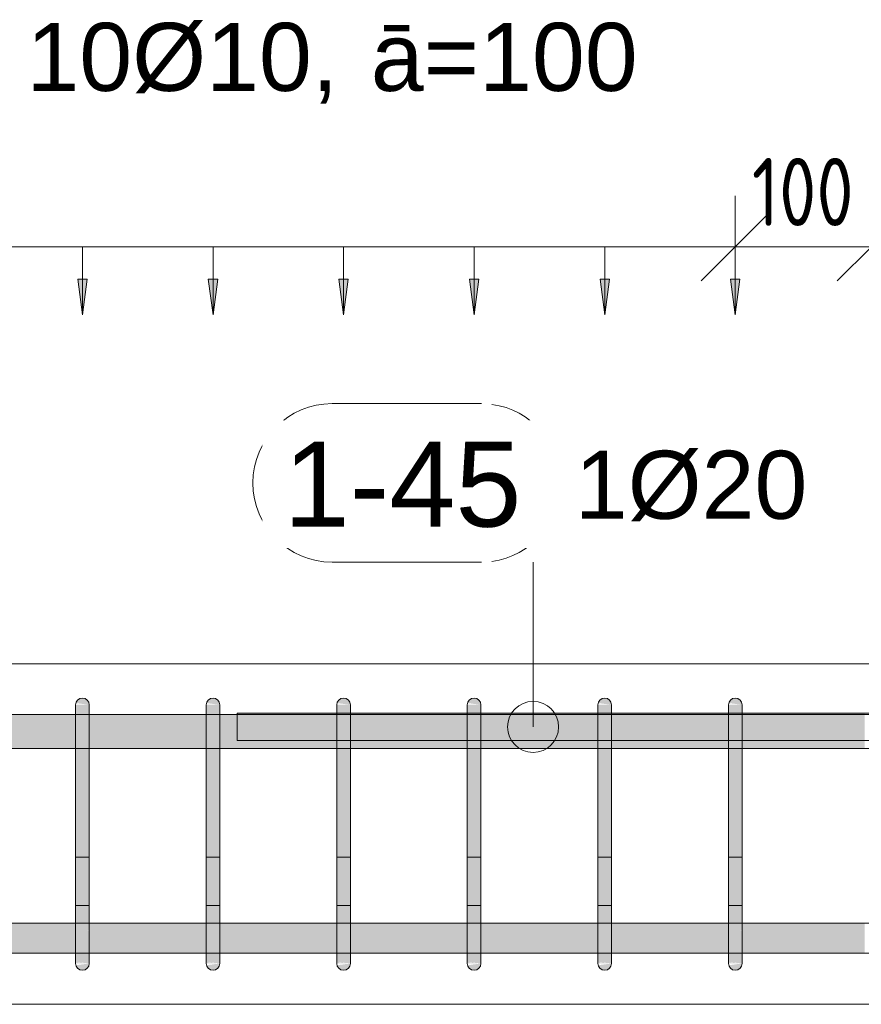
# Model space of a CAD drawing. Header units: millimetres. Extents: x 4307 to 42792, y 1610 to 10025.
# Tile 55 of 256: x 8714 to 9333, y 8670 to 9393. Entities that reach past the tile are written whole.
import ezdxf

# ---------------------------------------------------------------- set-up
doc = ezdxf.new("R2010")
doc.units = ezdxf.units.MM
for name, color, linetype, lineweight in [('A-ANNO-DIMS', 211, 'Continuous', 5), ('A-ANNO-DIMS-25', 211, 'Continuous', 5), ('S-BEAM', 12, 'Continuous', 9), ('S-RBAR', 171, 'Continuous', 5), ('S-RBAR-IDEN', 171, 'Continuous', 5)]:
    doc.layers.add(name, color=color, linetype=linetype, lineweight=lineweight)
doc.styles.add('Arial', font='arial.ttf', dxfattribs={"height": 50})
doc.styles.add('Arial_1', font='arial.ttf', dxfattribs={"height": 62.5})
doc.styles.add('ISOCPEUR_2', font='isocpeur.ttf', dxfattribs={"width": 0.8, "height": 50})
doc.dimstyles.new('Vnitřní', dxfattribs={"dimscale": 304.8, "dimtxt": 49.799059, "dimasz": 0.164042, "dimexe": 0.123031, "dimexo": 0.0625, "dimgap": 0, "dimtad": 1, "dimdec": 0, "dimzin": 0, "dimdsep": 46, "dimtxsty": 'ISOCPEUR_2', "dimblk1": 'OBLIQUE', "dimblk2": 'OBLIQUE', "dimsah": 1, "dimcen": 0.09, "dimdle": 0.123031, "dimazin": 0, "dimtfac": 1, "dimtdec": 4, "dimtix": 1, "dimtmove": 0, "dimatfit": 3, "dimfxl": 0.123031, "dimfxlon": 1, "dimtvp": 1, "dimtolj": 1, "dimtzin": 0, "dimarcsym": 2})
doc.dimstyles.new('Výztuž_kusy__řezy_', dxfattribs={"dimscale": 304.8, "dimtxt": 0.18, "dimasz": 0, "dimexe": 0, "dimexo": 0.0625, "dimgap": 0.082021, "dimtad": 1, "dimdec": 0, "dimzin": 0, "dimdsep": 46, "dimtxsty": 'Arial_1', "dimblk1": 'NONE', "dimblk2": 'NONE', "dimsah": 1, "dimcen": 0.09, "dimazin": 0, "dimtfac": 1, "dimtdec": 4, "dimtix": 1, "dimtmove": 0, "dimatfit": 3, "dimfxl": 0.164042, "dimfxlon": 1, "dimtvp": 1, "dimtfill": 1, "dimtolj": 1, "dimtzin": 0, "dimarcsym": 2})

# ---------------------------------------------------------------- blocks, each defined once
blk = doc.blocks.new('DIMBLOCK35-V1')
at = {"layer": 'A-ANNO-DIMS-25'}
for points in [[(8664.28, 9176.43), (8667.74, 9202.72), (8660.82, 9202.72)], [(8760.23, 9176.43), (8763.69, 9202.72), (8756.77, 9202.72)]]:
    blk.add_hatch(color=256, dxfattribs=at).paths.add_polyline_path(points)
for p, q in [((8664.28, 9226.43), (8760.23, 9226.43)), ((8664.28, 9226.43), (8664.28, 9226.43)), ((8664.28, 9226.43), (8664.28, 9176.43)), ((8760.23, 9226.43), (8760.23, 9226.43)), ((8760.23, 9226.43), (8760.23, 9176.43)), ((8667.74, 9202.72), (8660.82, 9202.72)), ((8660.82, 9202.72), (8664.28, 9176.43)), ((8664.28, 9176.43), (8667.74, 9202.72)), ((8763.69, 9202.72), (8756.77, 9202.72)), ((8756.77, 9202.72), (8760.23, 9176.43)), ((8760.23, 9176.43), (8763.69, 9202.72))]:
    blk.add_line(p, q, dxfattribs=at)
blk = doc.blocks.new('_None')
blk = doc.blocks.new('DIMBLOCK36-V1')
at = {"layer": 'A-ANNO-DIMS-25'}
for points in [[(8760.23, 9176.43), (8763.69, 9202.72), (8756.77, 9202.72)], [(8856.19, 9176.43), (8859.65, 9202.72), (8852.73, 9202.72)]]:
    blk.add_hatch(color=256, dxfattribs=at).paths.add_polyline_path(points)
for p, q in [((8760.23, 9226.43), (8856.19, 9226.43)), ((8760.23, 9226.43), (8760.23, 9226.43)), ((8760.23, 9226.43), (8760.23, 9176.43)), ((8856.19, 9226.43), (8856.19, 9226.43)), ((8856.19, 9226.43), (8856.19, 9176.43)), ((8763.69, 9202.72), (8756.77, 9202.72)), ((8756.77, 9202.72), (8760.23, 9176.43)), ((8760.23, 9176.43), (8763.69, 9202.72)), ((8859.65, 9202.72), (8852.73, 9202.72)), ((8852.73, 9202.72), (8856.19, 9176.43)), ((8856.19, 9176.43), (8859.65, 9202.72))]:
    blk.add_line(p, q, dxfattribs=at)
blk = doc.blocks.new('DIMBLOCK37-V1')
at = {"layer": 'A-ANNO-DIMS-25'}
for points in [[(8856.19, 9176.43), (8859.65, 9202.72), (8852.73, 9202.72)], [(8952.14, 9176.43), (8955.6, 9202.72), (8948.68, 9202.72)]]:
    blk.add_hatch(color=256, dxfattribs=at).paths.add_polyline_path(points)
for p, q in [((8856.19, 9226.43), (8952.14, 9226.43)), ((8856.19, 9226.43), (8856.19, 9226.43)), ((8856.19, 9226.43), (8856.19, 9176.43)), ((8952.14, 9226.43), (8952.14, 9226.43)), ((8952.14, 9226.43), (8952.14, 9176.43)), ((8859.65, 9202.72), (8852.73, 9202.72)), ((8852.73, 9202.72), (8856.19, 9176.43)), ((8856.19, 9176.43), (8859.65, 9202.72)), ((8955.6, 9202.72), (8948.68, 9202.72)), ((8948.68, 9202.72), (8952.14, 9176.43)), ((8952.14, 9176.43), (8955.6, 9202.72))]:
    blk.add_line(p, q, dxfattribs=at)
blk = doc.blocks.new('DIMBLOCK38-V1')
at = {"layer": 'A-ANNO-DIMS-25'}
for points in [[(8952.14, 9176.43), (8955.6, 9202.72), (8948.68, 9202.72)], [(9048.09, 9176.43), (9051.55, 9202.72), (9044.63, 9202.72)]]:
    blk.add_hatch(color=256, dxfattribs=at).paths.add_polyline_path(points)
for p, q in [((8952.14, 9226.43), (9048.09, 9226.43)), ((8952.14, 9226.43), (8952.14, 9226.43)), ((8952.14, 9226.43), (8952.14, 9176.43)), ((9048.09, 9226.43), (9048.09, 9226.43)), ((9048.09, 9226.43), (9048.09, 9176.43)), ((8955.6, 9202.72), (8948.68, 9202.72)), ((8948.68, 9202.72), (8952.14, 9176.43)), ((8952.14, 9176.43), (8955.6, 9202.72)), ((9051.55, 9202.72), (9044.63, 9202.72)), ((9044.63, 9202.72), (9048.09, 9176.43)), ((9048.09, 9176.43), (9051.55, 9202.72))]:
    blk.add_line(p, q, dxfattribs=at)
blk = doc.blocks.new('DIMBLOCK39-V1')
at = {"layer": 'A-ANNO-DIMS-25'}
for points in [[(9048.09, 9176.43), (9051.55, 9202.72), (9044.63, 9202.72)], [(9144.05, 9176.43), (9147.51, 9202.72), (9140.59, 9202.72)]]:
    blk.add_hatch(color=256, dxfattribs=at).paths.add_polyline_path(points)
for p, q in [((9048.09, 9226.43), (9144.05, 9226.43)), ((9048.09, 9226.43), (9048.09, 9226.43)), ((9048.09, 9226.43), (9048.09, 9176.43)), ((9144.05, 9226.43), (9144.05, 9226.43)), ((9144.05, 9226.43), (9144.05, 9176.43)), ((9051.55, 9202.72), (9044.63, 9202.72)), ((9044.63, 9202.72), (9048.09, 9176.43)), ((9048.09, 9176.43), (9051.55, 9202.72)), ((9147.51, 9202.72), (9140.59, 9202.72)), ((9140.59, 9202.72), (9144.05, 9176.43)), ((9144.05, 9176.43), (9147.51, 9202.72))]:
    blk.add_line(p, q, dxfattribs=at)
blk = doc.blocks.new('DIMBLOCK40-V1')
at = {"layer": 'A-ANNO-DIMS-25'}
for points in [[(9144.05, 9176.43), (9147.51, 9202.72), (9140.59, 9202.72)], [(9240, 9176.43), (9243.46, 9202.72), (9236.54, 9202.72)]]:
    blk.add_hatch(color=256, dxfattribs=at).paths.add_polyline_path(points)
for p, q in [((9144.05, 9226.43), (9240, 9226.43)), ((9144.05, 9226.43), (9144.05, 9226.43)), ((9144.05, 9226.43), (9144.05, 9176.43)), ((9240, 9226.43), (9240, 9226.43)), ((9240, 9226.43), (9240, 9176.43)), ((9147.51, 9202.72), (9140.59, 9202.72)), ((9140.59, 9202.72), (9144.05, 9176.43)), ((9144.05, 9176.43), (9147.51, 9202.72)), ((9243.46, 9202.72), (9236.54, 9202.72)), ((9236.54, 9202.72), (9240, 9176.43)), ((9240, 9176.43), (9243.46, 9202.72))]:
    blk.add_line(p, q, dxfattribs=at)
blk = doc.blocks.new('DIMBLOCK41-V1')
at = {"layer": 'A-ANNO-DIMS-25'}
for points in [[(8376.42, 9176.43), (8379.88, 9202.72), (8372.96, 9202.72)], [(8472.37, 9176.43), (8475.84, 9202.72), (8468.91, 9202.72)], [(8568.33, 9176.43), (8571.79, 9202.72), (8564.87, 9202.72)], [(8664.28, 9176.43), (8667.74, 9202.72), (8660.82, 9202.72)], [(8760.23, 9176.43), (8763.69, 9202.72), (8756.77, 9202.72)], [(8856.19, 9176.43), (8859.65, 9202.72), (8852.73, 9202.72)], [(8952.14, 9176.43), (8955.6, 9202.72), (8948.68, 9202.72)], [(9048.09, 9176.43), (9051.55, 9202.72), (9044.63, 9202.72)], [(9144.05, 9176.43), (9147.51, 9202.72), (9140.59, 9202.72)], [(9240, 9176.43), (9243.46, 9202.72), (9236.54, 9202.72)]]:
    blk.add_hatch(color=256, dxfattribs=at).paths.add_polyline_path(points)
for p, q in [((8376.42, 9226.43), (9240, 9226.43)), ((8376.42, 9226.43), (8472.37, 9226.43)), ((8376.42, 9226.43), (8376.42, 9226.43)), ((8376.42, 9226.43), (8376.42, 9176.43)), ((8472.37, 9226.43), (8568.33, 9226.43)), ((8472.37, 9226.43), (8472.37, 9226.43)), ((8472.37, 9226.43), (8472.37, 9176.43)), ((8568.33, 9226.43), (8664.28, 9226.43)), ((8568.33, 9226.43), (8568.33, 9226.43)), ((8568.33, 9226.43), (8568.33, 9176.43)), ((8664.28, 9226.43), (8760.23, 9226.43)), ((8664.28, 9226.43), (8664.28, 9226.43)), ((8664.28, 9226.43), (8664.28, 9176.43)), ((8760.23, 9226.43), (8856.19, 9226.43)), ((8760.23, 9226.43), (8760.23, 9226.43)), ((8760.23, 9226.43), (8760.23, 9176.43)), ((8856.19, 9226.43), (8952.14, 9226.43)), ((8856.19, 9226.43), (8856.19, 9226.43)), ((8856.19, 9226.43), (8856.19, 9176.43)), ((8952.14, 9226.43), (9048.09, 9226.43)), ((8952.14, 9226.43), (8952.14, 9226.43)), ((8952.14, 9226.43), (8952.14, 9176.43)), ((9048.09, 9226.43), (9144.05, 9226.43)), ((9048.09, 9226.43), (9048.09, 9226.43)), ((9048.09, 9226.43), (9048.09, 9176.43)), ((9144.05, 9226.43), (9240, 9226.43)), ((9144.05, 9226.43), (9144.05, 9226.43)), ((9144.05, 9226.43), (9144.05, 9176.43)), ((9240, 9226.43), (9240, 9226.43)), ((9240, 9226.43), (9240, 9176.43)), ((8379.88, 9202.72), (8372.96, 9202.72)), ((8372.96, 9202.72), (8376.42, 9176.43)), ((8376.42, 9176.43), (8379.88, 9202.72)), ((8475.84, 9202.72), (8468.91, 9202.72)), ((8468.91, 9202.72), (8472.37, 9176.43)), ((8472.37, 9176.43), (8475.84, 9202.72)), ((8571.79, 9202.72), (8564.87, 9202.72)), ((8564.87, 9202.72), (8568.33, 9176.43)), ((8568.33, 9176.43), (8571.79, 9202.72)), ((8667.74, 9202.72), (8660.82, 9202.72)), ((8660.82, 9202.72), (8664.28, 9176.43)), ((8664.28, 9176.43), (8667.74, 9202.72)), ((8763.69, 9202.72), (8756.77, 9202.72)), ((8756.77, 9202.72), (8760.23, 9176.43)), ((8760.23, 9176.43), (8763.69, 9202.72)), ((8859.65, 9202.72), (8852.73, 9202.72)), ((8852.73, 9202.72), (8856.19, 9176.43)), ((8856.19, 9176.43), (8859.65, 9202.72)), ((8955.6, 9202.72), (8948.68, 9202.72)), ((8948.68, 9202.72), (8952.14, 9176.43)), ((8952.14, 9176.43), (8955.6, 9202.72)), ((9051.55, 9202.72), (9044.63, 9202.72)), ((9044.63, 9202.72), (9048.09, 9176.43)), ((9048.09, 9176.43), (9051.55, 9202.72)), ((9147.51, 9202.72), (9140.59, 9202.72)), ((9140.59, 9202.72), (9144.05, 9176.43)), ((9144.05, 9176.43), (9147.51, 9202.72)), ((9243.46, 9202.72), (9236.54, 9202.72)), ((9236.54, 9202.72), (9240, 9176.43)), ((9240, 9176.43), (9243.46, 9202.72))]:
    blk.add_line(p, q, dxfattribs=at)
blk = doc.blocks.new('DIMBLOCK206-V1')
at = {"layer": 'A-ANNO-DIMS-25'}
for p, q in [((9240, 9226.43), (9240, 9263.93)), ((9340, 9226.43), (9340, 9263.93)), ((9240, 9226.43), (9265, 9251.43)), ((9340, 9226.43), (9365, 9251.43)), ((9202.5, 9226.43), (9377.5, 9226.43)), ((9240, 9226.43), (9215, 9201.43)), ((9240, 9226.43), (9240, 9188.93)), ((9340, 9226.43), (9315, 9201.43)), ((9340, 9226.43), (9340, 9188.93))]:
    blk.add_line(p, q, dxfattribs=at)
at = {"layer": 'A-ANNO-DIMS-25', "color": 0, "insert": (9252.17, 9291.76), "char_height": 50, "width": 90.7875, "attachment_point": 1, "line_spacing_factor": 1.149209, "style": 'ISOCPEUR_2'}
blk.add_mtext('100', dxfattribs=at)
blk = doc.blocks.new('_Oblique')
at = {"color": 0, "linetype": 'ByBlock', "lineweight": -2}
blk.add_line((-0.5, -0.5), (0.5, 0.5), dxfattribs=at)
blk = doc.blocks.new('Popisek výztuže - _Typ_ množství_PRAVÝ-500031-V1')
at = {"layer": 'S-RBAR-IDEN'}
for p, q in [((6694.54, 8583.84), (6584.84, 8583.84)), ((6584.84, 8467.41), (6694.54, 8467.41))]:
    blk.add_line(p, q, dxfattribs=at)
for centre, start, end in [((6584.84, 8525.62), 90, 270), ((6694.54, 8525.62), 277.64339, 82.35661)]:
    blk.add_arc(centre, 58.22, start, end, dxfattribs=at)

msp = doc.modelspace()

# ---------------------------------------------------------------- hatches: boundary and pattern name
at = {"layer": 'S-RBAR'}
for points in [[(8765.23, 8865), (8765.23, 8890), (8755.23, 8890), (8755.23, 8865)], [(8765.23, 8890), (8765.06, 8891.29), (8764.56, 8892.5), (8763.77, 8893.54), (8762.73, 8894.33), (8761.53, 8894.83), (8760.23, 8895), (8758.94, 8894.83), (8757.73, 8894.33), (8756.7, 8893.54), (8755.9, 8892.5), (8755.4, 8891.29), (8765.06, 8890.02)], [(8861.19, 8865), (8861.19, 8890), (8851.19, 8890), (8851.19, 8865)], [(8861.19, 8890), (8861.02, 8891.29), (8860.52, 8892.5), (8859.72, 8893.54), (8858.69, 8894.33), (8857.48, 8894.83), (8856.19, 8895), (8854.89, 8894.83), (8853.69, 8894.33), (8852.65, 8893.54), (8851.86, 8892.5), (8851.36, 8891.29), (8861.02, 8890.02)], [(8957.14, 8865), (8957.14, 8890), (8947.14, 8890), (8947.14, 8865)], [(8957.14, 8890), (8956.97, 8891.29), (8956.47, 8892.5), (8955.68, 8893.54), (8954.64, 8894.33), (8953.43, 8894.83), (8952.14, 8895), (8950.85, 8894.83), (8949.64, 8894.33), (8948.6, 8893.54), (8947.81, 8892.5), (8947.31, 8891.29), (8956.97, 8890.02)], [(9053.09, 8865), (9053.09, 8890), (9043.09, 8890), (9043.09, 8865)], [(9053.09, 8890), (9052.92, 8891.29), (9052.42, 8892.5), (9051.63, 8893.54), (9050.59, 8894.33), (9049.39, 8894.83), (9048.09, 8895), (9046.8, 8894.83), (9045.59, 8894.33), (9044.56, 8893.54), (9043.76, 8892.5), (9043.26, 8891.29), (9052.92, 8890.02)], [(9149.05, 8865), (9149.05, 8890), (9139.05, 8890), (9139.05, 8865)], [(9149.05, 8890), (9148.88, 8891.29), (9148.38, 8892.5), (9147.58, 8893.54), (9146.55, 8894.33), (9145.34, 8894.83), (9144.05, 8895), (9142.75, 8894.83), (9141.55, 8894.33), (9140.51, 8893.54), (9139.72, 8892.5), (9139.22, 8891.29), (9148.88, 8890.02)], [(9245, 8865), (9245, 8890), (9235, 8890), (9235, 8865)], [(9245, 8890), (9244.83, 8891.29), (9244.33, 8892.5), (9243.54, 8893.54), (9242.5, 8894.33), (9241.29, 8894.83), (9240, 8895), (9238.71, 8894.83), (9237.5, 8894.33), (9236.46, 8893.54), (9235.67, 8892.5), (9235.17, 8891.29), (9244.83, 8890.02)], [(8765.23, 8725), (8765.23, 8865), (8755.23, 8865), (8755.23, 8725)], [(8861.19, 8725), (8861.19, 8865), (8851.19, 8865), (8851.19, 8725)], [(8957.14, 8725), (8957.14, 8865), (8947.14, 8865), (8947.14, 8725)], [(9053.09, 8725), (9053.09, 8865), (9043.09, 8865), (9043.09, 8725)], [(9149.05, 8725), (9149.05, 8865), (9139.05, 8865), (9139.05, 8725)], [(9245, 8725), (9245, 8865), (9235, 8865), (9235, 8725)], [(8760.23, 8695), (8761.53, 8695.17), (8762.73, 8695.67), (8763.77, 8696.46), (8764.56, 8697.5), (8765.08, 8698.83), (8765.06, 8699.98), (8755.4, 8698.71), (8755.9, 8697.5), (8756.7, 8696.46), (8757.73, 8695.67), (8758.94, 8695.17)], [(8856.19, 8695), (8857.48, 8695.17), (8858.69, 8695.67), (8859.72, 8696.46), (8860.52, 8697.5), (8861.02, 8698.71), (8861.02, 8699.98), (8851.36, 8698.71), (8851.86, 8697.5), (8852.65, 8696.46), (8853.69, 8695.67), (8854.89, 8695.17)], [(8952.14, 8695), (8953.43, 8695.17), (8954.64, 8695.67), (8955.68, 8696.46), (8956.47, 8697.5), (8956.97, 8698.71), (8956.97, 8699.98), (8947.31, 8698.71), (8947.81, 8697.5), (8948.6, 8696.46), (8949.64, 8695.67), (8950.85, 8695.17)], [(9048.09, 8695), (9049.39, 8695.17), (9050.59, 8695.67), (9051.63, 8696.46), (9052.42, 8697.5), (9052.92, 8698.71), (9052.92, 8699.98), (9043.26, 8698.71), (9043.76, 8697.5), (9044.56, 8696.46), (9045.59, 8695.67), (9046.8, 8695.17)], [(9144.05, 8695), (9145.34, 8695.17), (9146.55, 8695.67), (9147.58, 8696.46), (9148.38, 8697.5), (9148.88, 8698.71), (9148.88, 8699.98), (9139.22, 8698.71), (9139.72, 8697.5), (9140.51, 8696.46), (9141.55, 8695.67), (9142.75, 8695.17)], [(9240, 8695), (9241.29, 8695.17), (9242.5, 8695.67), (9243.54, 8696.46), (9244.33, 8697.5), (9244.83, 8698.71), (9244.83, 8699.98), (9235.17, 8698.71), (9236.28, 8696.71), (9236.46, 8696.46), (9237.5, 8695.67), (9238.71, 8695.17)]]:
    msp.add_hatch(color=7, dxfattribs=at).paths.add_polyline_path(points)
h = msp.add_hatch(color=7, dxfattribs=at)
h.paths.add_polyline_path([(7690, 8857.8), (7847.89, 8857.8), (7847.89, 8882.8), (7690, 8882.8), (7690, 8879.13)])
h.paths.add_polyline_path([(10963.13, 8857.8), (11049.14, 8857.8), (11049.14, 8882.8), (10963.13, 8882.8), (10963.13, 8865)])
h.paths.add_polyline_path([(12345, 8857.8), (12345, 8882.8), (12180.45, 8882.8), (12180.45, 8857.8), (12338.34, 8857.8)])
h.paths.add_polyline_path([(9995, 8857.8), (10035, 8857.8), (10035, 8882.8), (9995, 8882.8), (9995, 8865)])
h.paths.add_polyline_path([(7857.89, 8857.8), (8030.39, 8857.8), (8030.39, 8882.8), (7857.89, 8882.8), (7857.89, 8865)])
h.paths.add_polyline_path([(9275.54, 8857.8), (9335, 8857.8), (9335, 8882.8), (9245, 8882.8), (9245, 8857.8)])
h.paths.add_polyline_path([(9982.34, 8857.8), (9985, 8857.8), (9985, 8882.8), (9945, 8882.8), (9945, 8857.8)])
h.paths.add_polyline_path([(9395, 8857.8), (9435, 8857.8), (9435, 8882.8), (9395, 8882.8), (9395, 8865)])
h.paths.add_polyline_path([(12170.45, 8857.8), (12170.45, 8882.8), (11991.37, 8882.8), (11991.37, 8857.8), (12102.74, 8857.8)])
h.paths.add_polyline_path([(10045, 8857.8), (10085, 8857.8), (10085, 8882.8), (10045, 8882.8), (10045, 8865)])
h.paths.add_polyline_path([(8040.39, 8857.8), (8212.89, 8857.8), (8212.89, 8882.8), (8040.39, 8882.8), (8040.39, 8865)])
h.paths.add_polyline_path([(9354.08, 8857.8), (9385, 8857.8), (9385, 8882.8), (9345, 8882.8), (9345, 8857.8)])
h.paths.add_polyline_path([(9935, 8857.8), (9935, 8882.8), (9895, 8882.8), (9895, 8857.8), (9903.81, 8857.8)])
h.paths.add_polyline_path([(8222.89, 8857.8), (8371.42, 8857.8), (8371.42, 8882.8), (8222.89, 8882.8), (8222.89, 8865)])
h.paths.add_polyline_path([(10924.74, 8857.8), (10953.13, 8857.8), (10953.13, 8882.8), (10867.11, 8882.8), (10867.11, 8857.8)])
h.paths.add_polyline_path([(10095, 8857.8), (10185, 8857.8), (10185, 8882.8), (10095, 8882.8), (10095, 8865)])
h.paths.add_polyline_path([(11981.37, 8857.8), (11981.37, 8882.8), (11802.29, 8882.8), (11802.29, 8857.8), (11945.67, 8857.8)])
h.paths.add_polyline_path([(10857.11, 8857.8), (10857.11, 8882.8), (10771.09, 8882.8), (10771.09, 8857.8), (10846.21, 8857.8)])
h.paths.add_polyline_path([(9835, 8857.8), (9835, 8882.8), (9795, 8882.8), (9795, 8857.8), (9825.28, 8857.8)])
h.paths.add_polyline_path([(8381.42, 8857.8), (8467.37, 8857.8), (8467.37, 8882.8), (8381.42, 8882.8), (8381.42, 8865)])
h.paths.add_polyline_path([(9885, 8857.8), (9885, 8882.8), (9845, 8882.8), (9845, 8857.8)])
h.paths.add_polyline_path([(8477.37, 8857.8), (8563.33, 8857.8), (8563.33, 8882.8), (8477.37, 8882.8), (8477.37, 8865)])
h.paths.add_polyline_path([(10195, 8857.8), (10281.02, 8857.8), (10281.02, 8882.8), (10195, 8882.8), (10195, 8865)])
h.paths.add_polyline_path([(11792.29, 8857.8), (11792.29, 8882.8), (11613.2, 8882.8), (11613.2, 8857.8), (11788.6, 8857.8)])
h.paths.add_polyline_path([(11059.14, 8857.8), (11145.16, 8857.8), (11145.16, 8882.8), (11059.14, 8882.8), (11059.14, 8865)])
h.paths.add_polyline_path([(9495, 8857.8), (9535, 8857.8), (9535, 8882.8), (9495, 8882.8), (9495, 8865)])
h.paths.add_polyline_path([(9785, 8857.8), (9785, 8882.8), (9745, 8882.8), (9745, 8857.8), (9746.74, 8857.8)])
h.paths.add_polyline_path([(11603.2, 8857.8), (11603.2, 8882.8), (11443.2, 8882.8), (11443.2, 8857.8), (11474.47, 8857.8)])
h.paths.add_polyline_path([(10291.02, 8857.8), (10377.03, 8857.8), (10377.03, 8882.8), (10291.02, 8882.8), (10291.02, 8865)])
h.paths.add_polyline_path([(8573.33, 8857.8), (8659.28, 8857.8), (8659.28, 8882.8), (8573.33, 8882.8), (8573.33, 8865)])
h.paths.add_polyline_path([(9235, 8857.8), (9235, 8882.8), (9149.05, 8882.8), (9149.05, 8857.8), (9197.01, 8857.8)])
h.paths.add_polyline_path([(10761.09, 8857.8), (10761.09, 8882.8), (10675.08, 8882.8), (10675.08, 8857.8), (10689.14, 8857.8)])
h.paths.add_polyline_path([(9685, 8857.8), (9685, 8882.8), (9645, 8882.8), (9645, 8857.8), (9668.21, 8857.8)])
h.paths.add_polyline_path([(8669.28, 8857.8), (8755.23, 8857.8), (8755.23, 8882.8), (8669.28, 8882.8), (8669.28, 8865)])
h.paths.add_polyline_path([(11433.2, 8857.8), (11433.2, 8882.8), (11347.19, 8882.8), (11347.19, 8857.8), (11395.94, 8857.8)])
h.paths.add_polyline_path([(9735, 8857.8), (9735, 8882.8), (9695, 8882.8), (9695, 8857.8)])
h.paths.add_polyline_path([(10387.03, 8857.8), (10473.05, 8857.8), (10473.05, 8882.8), (10387.03, 8882.8), (10387.03, 8865)])
h.paths.add_polyline_path([(8765.23, 8857.8), (8851.19, 8857.8), (8851.19, 8882.8), (8765.23, 8882.8), (8765.23, 8865)])
h.paths.add_polyline_path([(10483.05, 8857.8), (10569.06, 8857.8), (10569.06, 8882.8), (10483.05, 8882.8), (10483.05, 8865)])
h.paths.add_polyline_path([(8861.19, 8857.8), (8947.14, 8857.8), (8947.14, 8882.8), (8861.19, 8882.8), (8861.19, 8865)])
h.paths.add_polyline_path([(9635, 8857.8), (9635, 8882.8), (9595, 8882.8), (9595, 8857.8)])
h.paths.add_polyline_path([(11337.19, 8857.8), (11337.19, 8882.8), (11251.17, 8882.8), (11251.17, 8857.8), (11317.41, 8857.8)])
h.paths.add_polyline_path([(10579.06, 8857.8), (10665.08, 8857.8), (10665.08, 8882.8), (10579.06, 8882.8), (10579.06, 8865)])
h.paths.add_polyline_path([(9445, 8857.8), (9485, 8857.8), (9485, 8882.8), (9445, 8882.8), (9445, 8865)])
h.paths.add_polyline_path([(11241.17, 8857.8), (11241.17, 8882.8), (11155.16, 8882.8), (11155.16, 8857.8), (11160.34, 8857.8)])
h.paths.add_polyline_path([(9585, 8857.8), (9585, 8882.8), (9545, 8882.8), (9545, 8857.8), (9550.41, 8857.8)])
h.paths.add_polyline_path([(8957.14, 8857.8), (9043.09, 8857.8), (9043.09, 8882.8), (8957.14, 8882.8), (8957.14, 8865)])
h.paths.add_polyline_path([(9053.09, 8857.8), (9139.05, 8857.8), (9139.05, 8882.8), (9053.09, 8882.8), (9053.09, 8865)])
h = msp.add_hatch(color=7, dxfattribs=at)
h.paths.add_polyline_path([(9197.01, 8882.8), (9235, 8882.8), (9235, 8883.8), (9149.05, 8883.8), (9149.05, 8882.8)])
h.paths.add_polyline_path([(8957.14, 8882.8), (9043.09, 8882.8), (9043.09, 8883.8), (8957.14, 8883.8)])
h.paths.add_polyline_path([(9485, 8882.8), (9485, 8883.8), (9445, 8883.8), (9445, 8882.8), (9471.88, 8882.8)])
h.paths.add_polyline_path([(8882.88, 8882.8), (8947.14, 8882.8), (8947.14, 8883.8), (8874.05, 8883.8), (8874.05, 8882.8)])
h.paths.add_polyline_path([(9435, 8882.8), (9435, 8883.8), (9395, 8883.8), (9395, 8882.8), (9432.61, 8882.8)])
h.paths.add_polyline_path([(9053.09, 8882.8), (9139.05, 8882.8), (9139.05, 8883.8), (9053.09, 8883.8)])
h.paths.add_polyline_path([(9385, 8882.8), (9385, 8883.8), (9345, 8883.8), (9345, 8882.8), (9354.08, 8882.8)])
h.paths.add_polyline_path([(9335, 8882.8), (9335, 8883.8), (9245, 8883.8), (9245, 8882.8), (9275.54, 8882.8)])
h = msp.add_hatch(color=7, dxfattribs=at)
h.paths.add_polyline_path([(5425, 8707.64), (5432.7, 8707.64), (5430.53, 8710.86), (5427.89, 8717.24), (5426.86, 8725), (5426.86, 8729.64), (5425, 8729.64), (5425, 8719.69)])
h.paths.add_polyline_path([(5446.97, 8707.64), (5456.02, 8707.92), (5456.02, 8729.64), (5437.47, 8729.64), (5436.86, 8725), (5437.6, 8719.69), (5439.54, 8715), (5442.72, 8710.86), (5446.86, 8707.68)])
h.paths.add_polyline_path([(8961.41, 8707.64), (9043.09, 8707.92), (9043.09, 8729.64), (8957.14, 8729.64), (8957.14, 8707.64)])
h.paths.add_polyline_path([(5466.02, 8707.64), (5466.86, 8707.68), (5471.86, 8711.72), (5489.78, 8729.64), (5466.02, 8729.64), (5466.02, 8707.68)])
h.paths.add_polyline_path([(8947.14, 8707.64), (8947.14, 8729.64), (8861.19, 8729.64), (8861.19, 8707.64), (8922.15, 8707.64)])
h.paths.add_polyline_path([(9079.21, 8707.64), (9139.05, 8707.92), (9139.05, 8729.64), (9053.09, 8729.64), (9053.09, 8707.64)])
h.paths.add_polyline_path([(5481.93, 8707.64), (5502.48, 8707.92), (5502.48, 8728.19), (5482.21, 8707.92)])
h.paths.add_polyline_path([(8851.19, 8707.64), (8851.19, 8729.64), (8765.23, 8729.64), (8765.23, 8707.64), (8843.61, 8707.64)])
h.paths.add_polyline_path([(5512.48, 8707.64), (5548.94, 8707.92), (5548.94, 8729.64), (5512.48, 8729.64), (5512.48, 8707.92)])
h.paths.add_polyline_path([(5558.94, 8707.64), (5595.4, 8707.92), (5595.4, 8729.64), (5558.94, 8729.64), (5558.94, 8707.92)])
h.paths.add_polyline_path([(5605.4, 8707.64), (5641.86, 8707.92), (5641.86, 8729.64), (5605.4, 8729.64), (5605.4, 8707.92)])
h.paths.add_polyline_path([(9707.48, 8707.64), (9715, 8707.64), (9715, 8729.64), (9695, 8729.64), (9695, 8707.64)])
h.paths.add_polyline_path([(9685, 8707.64), (9685, 8729.64), (9645, 8729.64), (9645, 8707.64), (9668.21, 8707.64)])
h.paths.add_polyline_path([(8755.23, 8707.64), (8755.23, 8729.64), (8669.28, 8729.64), (8669.28, 8707.64), (8725.81, 8707.64)])
h.paths.add_polyline_path([(5651.86, 8707.64), (5688.32, 8707.92), (5688.32, 8729.64), (5651.86, 8729.64), (5651.86, 8707.92)])
h.paths.add_polyline_path([(9149.05, 8707.64), (9235, 8707.92), (9235, 8729.64), (9149.05, 8729.64), (9149.05, 8707.92)])
h.paths.add_polyline_path([(8659.28, 8707.64), (8659.28, 8729.64), (8573.33, 8729.64), (8573.33, 8707.64), (8647.28, 8707.64)])
h.paths.add_polyline_path([(5698.32, 8707.64), (5734.78, 8707.92), (5734.78, 8729.64), (5698.32, 8729.64), (5698.32, 8707.92)])
h.paths.add_polyline_path([(9635, 8707.64), (9635, 8729.64), (9595, 8729.64), (9595, 8707.64), (9628.94, 8707.64)])
h.paths.add_polyline_path([(5744.78, 8707.64), (5781.24, 8707.92), (5781.24, 8729.64), (5744.78, 8729.64), (5744.78, 8707.92)])
h.paths.add_polyline_path([(5791.24, 8707.64), (5827.7, 8707.92), (5827.7, 8729.64), (5791.24, 8729.64), (5791.24, 8707.92)])
h.paths.add_polyline_path([(8563.33, 8707.64), (8563.33, 8729.64), (8477.37, 8729.64), (8477.37, 8707.64), (8529.48, 8707.64)])
h.paths.add_polyline_path([(5856.76, 8707.64), (5856.86, 8707.68), (5861.01, 8710.86), (5864.18, 8715), (5866.18, 8719.82), (5866.86, 8725), (5866.86, 8729.64), (5837.7, 8729.64), (5837.7, 8707.64), (5852.04, 8707.64)])
h.paths.add_polyline_path([(8467.37, 8707.64), (8467.37, 8729.64), (8381.42, 8729.64), (8381.42, 8707.64), (8450.95, 8707.64)])
h.paths.add_polyline_path([(5871.03, 8707.64), (5874.16, 8707.92), (5873.88, 8712.5), (5872.84, 8710)])
h.paths.add_polyline_path([(9245, 8707.64), (9335, 8707.92), (9335, 8729.64), (9245, 8729.64), (9245, 8707.92)])
h.paths.add_polyline_path([(5884.16, 8707.64), (5920.62, 8707.92), (5920.62, 8729.64), (5884.16, 8729.64), (5884.16, 8707.92)])
h.paths.add_polyline_path([(5930.62, 8707.64), (5967.08, 8707.92), (5967.08, 8729.64), (5930.62, 8729.64), (5930.62, 8707.92)])
h.paths.add_polyline_path([(5977.08, 8707.64), (6013.54, 8707.92), (6013.54, 8729.64), (5977.08, 8729.64), (5977.08, 8707.92)])
h.paths.add_polyline_path([(8371.42, 8707.64), (8371.42, 8729.64), (8222.89, 8729.64), (8222.89, 8707.64), (8333.15, 8707.64)])
h.paths.add_polyline_path([(6023.54, 8707.64), (6060, 8707.92), (6060, 8729.64), (6023.54, 8729.64), (6023.54, 8707.92)])
h.paths.add_polyline_path([(6070, 8707.64), (6095, 8707.92), (6095, 8729.64), (6070, 8729.64), (6070, 8707.92)])
h.paths.add_polyline_path([(8212.89, 8707.64), (8212.89, 8729.64), (8040.39, 8729.64), (8040.39, 8707.64), (8176.08, 8707.64)])
h.paths.add_polyline_path([(6105, 8707.64), (6190.95, 8707.92), (6190.95, 8729.64), (6105, 8729.64), (6105, 8707.92)])
h.paths.add_polyline_path([(9585, 8707.64), (9585, 8729.64), (9545, 8729.64), (9545, 8707.64), (9550.41, 8707.64)])
h.paths.add_polyline_path([(6200.95, 8707.64), (6286.91, 8707.92), (6286.91, 8729.64), (6200.95, 8729.64), (6200.95, 8707.92)])
h.paths.add_polyline_path([(9535, 8707.64), (9535, 8729.64), (9495, 8729.64), (9495, 8707.64), (9511.14, 8707.64)])
h.paths.add_polyline_path([(6296.91, 8707.64), (6382.86, 8707.92), (6382.86, 8729.64), (6296.91, 8729.64), (6296.91, 8707.92)])
h.paths.add_polyline_path([(6392.86, 8707.64), (6478.81, 8707.92), (6478.81, 8729.64), (6392.86, 8729.64), (6392.86, 8707.92)])
h.paths.add_polyline_path([(8030.39, 8707.64), (8030.39, 8729.64), (7857.89, 8729.64), (7857.89, 8707.64), (8019.02, 8707.64)])
h.paths.add_polyline_path([(9485, 8707.64), (9485, 8729.64), (9445, 8729.64), (9445, 8707.64), (9471.88, 8707.64)])
h.paths.add_polyline_path([(6488.81, 8707.64), (6574.77, 8707.92), (6574.77, 8729.64), (6488.81, 8729.64), (6488.81, 8707.92)])
h.paths.add_polyline_path([(6584.77, 8707.64), (6670.72, 8707.92), (6670.72, 8729.64), (6584.77, 8729.64), (6584.77, 8707.92)])
h.paths.add_polyline_path([(6680.72, 8707.64), (6766.67, 8707.92), (6766.67, 8729.64), (6680.72, 8729.64), (6680.72, 8707.92)])
h.paths.add_polyline_path([(9435, 8707.64), (9435, 8729.64), (9395, 8729.64), (9395, 8707.64), (9432.61, 8707.64)])
h.paths.add_polyline_path([(6776.67, 8707.64), (6862.63, 8707.92), (6862.63, 8729.64), (6776.67, 8729.64), (6776.67, 8707.92)])
h.paths.add_polyline_path([(6872.63, 8707.64), (6958.58, 8707.92), (6958.58, 8729.64), (6872.63, 8729.64), (6872.63, 8707.92)])
h.paths.add_polyline_path([(7847.89, 8707.64), (7847.89, 8729.64), (7675.4, 8729.64), (7675.4, 8707.64), (7822.68, 8707.64)])
h.paths.add_polyline_path([(6968.58, 8707.64), (7117.9, 8707.92), (7117.9, 8729.64), (6968.58, 8729.64), (6968.58, 8707.92)])
h.paths.add_polyline_path([(9345, 8707.64), (9385, 8707.92), (9385, 8729.64), (9345, 8729.64), (9345, 8707.92)])
h.paths.add_polyline_path([(7127.9, 8707.64), (7300.4, 8707.92), (7300.4, 8729.64), (7127.9, 8729.64), (7127.9, 8707.92)])
h.paths.add_polyline_path([(7310.4, 8707.64), (7482.9, 8707.92), (7482.9, 8729.64), (7310.4, 8729.64), (7310.4, 8707.92)])
h.paths.add_polyline_path([(7492.9, 8707.64), (7665.4, 8707.92), (7665.4, 8729.64), (7492.9, 8729.64), (7492.9, 8707.92)])
h = msp.add_hatch(color=7, dxfattribs=at)
h.paths.add_polyline_path([(8765.23, 8703.08), (8765.08, 8703.76), (8763.88, 8703.89), (8763.03, 8703.51), (8765.08, 8703.11)])
h.paths.add_polyline_path([(8759.74, 8705.53), (8758.06, 8707.49), (8755.23, 8707.92), (8755.23, 8706.75)])
h.paths.add_polyline_path([(8765.23, 8711.72), (8765.08, 8713.47), (8755.23, 8715.43), (8759.96, 8711.91), (8765.08, 8711.73)])
h.paths.add_polyline_path([(8755.23, 8724.03), (8765.23, 8724.24), (8765.23, 8725), (8755.23, 8725)])
h = msp.add_hatch(color=7, dxfattribs=at)
h.paths.add_polyline_path([(8755.23, 8700), (8765.08, 8700.01), (8755.23, 8700.85)])
h.paths.add_polyline_path([(8755.23, 8715.43), (8765.23, 8713.44), (8765.23, 8724.24), (8763.2, 8724.03), (8755.23, 8724.03), (8755.23, 8719.69)])
h.paths.add_polyline_path([(8765.23, 8700), (8765.08, 8703.11), (8763.03, 8703.51), (8763.88, 8703.89), (8765.23, 8703.74), (8765.08, 8711.73), (8760.7, 8711.99), (8755.23, 8715.43), (8755.23, 8708.15), (8758.21, 8707.32), (8759.74, 8705.53), (8755.23, 8706.75), (8755.4, 8700.99), (8757.32, 8700.85), (8765.08, 8700.02)])
h = msp.add_hatch(color=7, dxfattribs=at)
h.paths.add_polyline_path([(8861.19, 8703.08), (8861.19, 8703.74), (8859.83, 8703.89), (8858.98, 8703.51)])
h.paths.add_polyline_path([(8855.7, 8705.53), (8854.01, 8707.49), (8851.19, 8707.92), (8851.19, 8706.75)])
h.paths.add_polyline_path([(8861.19, 8711.72), (8861.19, 8713.44), (8851.19, 8715.43), (8855.91, 8711.91)])
h.paths.add_polyline_path([(8859.16, 8724.03), (8861.19, 8724.24), (8861.19, 8725), (8851.19, 8725), (8851.19, 8724.03)])
h = msp.add_hatch(color=7, dxfattribs=at)
h.paths.add_polyline_path([(8861.19, 8700), (8861.19, 8703.08), (8858.98, 8703.51), (8859.83, 8703.89), (8861.19, 8703.74), (8861.19, 8711.72), (8856.66, 8711.99), (8851.19, 8715.43), (8851.19, 8708.15), (8854.16, 8707.32), (8855.7, 8705.53), (8851.19, 8706.75), (8851.36, 8700.99), (8853.27, 8700.85), (8857.48, 8700.4)])
h.paths.add_polyline_path([(8851.19, 8700), (8861.19, 8700), (8851.19, 8700.85)])
h.paths.add_polyline_path([(8861.19, 8713.44), (8861.19, 8724.24), (8859.16, 8724.03), (8851.19, 8724.03), (8851.19, 8715.43)])
h = msp.add_hatch(color=7, dxfattribs=at)
h.paths.add_polyline_path([(8957.14, 8703.08), (8957.14, 8703.74), (8955.78, 8703.89), (8954.94, 8703.51)])
h.paths.add_polyline_path([(8951.65, 8705.53), (8949.97, 8707.49), (8947.14, 8707.92), (8947.14, 8706.75)])
h.paths.add_polyline_path([(8957.14, 8711.72), (8957.14, 8713.44), (8947.14, 8715.43), (8951.86, 8711.91)])
h.paths.add_polyline_path([(8955.11, 8724.03), (8957.14, 8724.24), (8957.14, 8725), (8947.14, 8725), (8947.14, 8724.03)])
h = msp.add_hatch(color=7, dxfattribs=at)
h.paths.add_polyline_path([(8947.14, 8715.43), (8957.14, 8713.44), (8957.14, 8724.24), (8955.11, 8724.03), (8947.14, 8724.03), (8947.14, 8719.69)])
h.paths.add_polyline_path([(8957.14, 8700), (8957.14, 8703.08), (8954.94, 8703.51), (8955.78, 8703.89), (8957.14, 8703.74), (8957.14, 8711.72), (8952.61, 8711.99), (8947.14, 8715.43), (8947.14, 8708.15), (8950.11, 8707.32), (8951.65, 8705.53), (8947.14, 8706.75), (8947.31, 8700.99), (8949.23, 8700.85), (8953.43, 8700.4)])
h.paths.add_polyline_path([(8957.14, 8700), (8947.14, 8700.85), (8947.31, 8700), (8952.14, 8700)])
h = msp.add_hatch(color=7, dxfattribs=at)
h.paths.add_polyline_path([(9053.09, 8703.08), (9053.09, 8703.74), (9051.74, 8703.89), (9050.89, 8703.51)])
h.paths.add_polyline_path([(9047.6, 8705.53), (9045.92, 8707.49), (9043.09, 8707.92), (9043.09, 8706.75)])
h.paths.add_polyline_path([(9053.09, 8711.72), (9053.09, 8713.44), (9043.09, 8715.43), (9047.82, 8711.91)])
h.paths.add_polyline_path([(9051.06, 8724.03), (9053.09, 8724.24), (9053.09, 8725), (9043.09, 8725), (9043.09, 8724.03)])
h = msp.add_hatch(color=7, dxfattribs=at)
h.paths.add_polyline_path([(9053.09, 8700), (9053.09, 8703.08), (9050.89, 8703.51), (9051.74, 8703.89), (9053.09, 8703.74), (9053.09, 8711.72), (9048.56, 8711.99), (9043.09, 8715.43), (9043.09, 8708.15), (9046.07, 8707.32), (9047.6, 8705.53), (9043.09, 8706.75), (9043.26, 8700.99), (9045.18, 8700.85), (9049.39, 8700.4)])
h.paths.add_polyline_path([(9053.09, 8700), (9043.09, 8700.85), (9043.26, 8700), (9048.09, 8700)])
h.paths.add_polyline_path([(9053.09, 8713.44), (9053.09, 8724.24), (9051.06, 8724.03), (9043.09, 8724.03), (9043.09, 8715.43)])
h = msp.add_hatch(color=7, dxfattribs=at)
h.paths.add_polyline_path([(9149.05, 8703.08), (9149.05, 8703.74), (9147.69, 8703.89), (9146.84, 8703.51)])
h.paths.add_polyline_path([(9143.56, 8705.53), (9141.87, 8707.49), (9139.05, 8707.92), (9139.05, 8706.75)])
h.paths.add_polyline_path([(9149.05, 8711.72), (9149.05, 8713.44), (9139.05, 8715.43), (9143.77, 8711.91)])
h.paths.add_polyline_path([(9147.02, 8724.03), (9149.05, 8724.24), (9149.05, 8725), (9139.05, 8725), (9139.05, 8724.03)])
h = msp.add_hatch(color=7, dxfattribs=at)
h.paths.add_polyline_path([(9149.05, 8700), (9149.05, 8703.08), (9146.84, 8703.51), (9147.69, 8703.89), (9149.05, 8703.74), (9149.05, 8711.72), (9144.52, 8711.99), (9139.05, 8715.43), (9139.05, 8708.15), (9142.02, 8707.32), (9143.56, 8705.53), (9139.05, 8706.75), (9139.22, 8700.99), (9141.13, 8700.85), (9145.34, 8700.4)])
h.paths.add_polyline_path([(9139.05, 8700), (9149.05, 8700), (9139.05, 8700.85)])
h.paths.add_polyline_path([(9149.05, 8713.44), (9149.05, 8724.24), (9147.02, 8724.03), (9139.05, 8724.03), (9139.05, 8715.43)])
h = msp.add_hatch(color=7, dxfattribs=at)
h.paths.add_polyline_path([(9245, 8703.08), (9245, 8703.74), (9243.64, 8703.89), (9242.8, 8703.51)])
h.paths.add_polyline_path([(9239.51, 8705.53), (9237.83, 8707.49), (9235, 8707.92), (9235, 8706.75), (9236.28, 8706.41)])
h.paths.add_polyline_path([(9245, 8711.72), (9245, 8713.44), (9235, 8715.43), (9236.28, 8714.48), (9239.72, 8711.91)])
h.paths.add_polyline_path([(9235, 8724.03), (9245, 8724.24), (9245, 8725), (9235, 8725)])
h = msp.add_hatch(color=7, dxfattribs=at)
h.paths.add_polyline_path([(9245, 8700), (9245, 8703.08), (9242.8, 8703.51), (9243.64, 8703.89), (9245, 8703.74), (9245, 8711.72), (9240.47, 8711.99), (9235, 8715.43), (9235, 8708.15), (9237.97, 8707.32), (9239.51, 8705.53), (9235, 8706.75), (9235.17, 8700.99), (9237.09, 8700.85), (9241.29, 8700.4)])
h.paths.add_polyline_path([(9245, 8700), (9235, 8700.85), (9235.17, 8700), (9240, 8700)])
h.paths.add_polyline_path([(9245, 8713.44), (9245, 8724.24), (9242.97, 8724.03), (9235, 8724.03), (9235, 8715.43), (9236.28, 8715.18)])

# ---------------------------------------------------------------- linework, layer by layer
at = {"layer": 'S-BEAM'}
for p, q in [((5800, 8920), (9540, 8920)), ((5900, 8920), (9540, 8920)), ((9540, 8670), (5800, 8670)), ((5900, 8670), (9540, 8670))]:
    msp.add_line(p, q, dxfattribs=at)
at = {"layer": 'S-RBAR'}
for p, q in [((8755.23, 8865), (8755.23, 8890)), ((8755.23, 8865), (8755.23, 8890)), ((8765.23, 8865), (8765.23, 8890)), ((8765.23, 8865), (8765.23, 8890)), ((8851.19, 8865), (8851.19, 8890)), ((8851.19, 8865), (8851.19, 8890)), ((8861.19, 8865), (8861.19, 8890)), ((8861.19, 8865), (8861.19, 8890)), ((8947.14, 8865), (8947.14, 8890)), ((8947.14, 8865), (8947.14, 8890)), ((8957.14, 8865), (8957.14, 8890)), ((8957.14, 8865), (8957.14, 8890)), ((9043.09, 8865), (9043.09, 8890)), ((9043.09, 8865), (9043.09, 8890)), ((9053.09, 8865), (9053.09, 8890)), ((9053.09, 8865), (9053.09, 8890)), ((9139.05, 8865), (9139.05, 8890)), ((9139.05, 8865), (9139.05, 8890)), ((9149.05, 8865), (9149.05, 8890)), ((9149.05, 8865), (9149.05, 8890)), ((9235, 8865), (9235, 8890)), ((9235, 8865), (9235, 8890)), ((9245, 8865), (9245, 8890)), ((9245, 8865), (9245, 8890)), ((7690, 8882.8), (12345, 8882.8)), ((7690, 8882.8), (12345, 8882.8)), ((7690, 8882.8), (12345, 8882.8)), ((9494.05, 8883.8), (8874.05, 8883.8)), ((8874.05, 8883.8), (8874.05, 8863.8)), ((9494.05, 8883.8), (8874.05, 8883.8)), ((8874.05, 8883.8), (8874.05, 8863.8)), ((8755.23, 8725), (8755.23, 8865)), ((8755.23, 8865), (8755.23, 8725)), ((8765.23, 8725), (8765.23, 8865)), ((8765.23, 8865), (8765.23, 8725)), ((8851.19, 8725), (8851.19, 8865)), ((8851.19, 8865), (8851.19, 8725)), ((8861.19, 8725), (8861.19, 8865)), ((8861.19, 8865), (8861.19, 8725)), ((9494.05, 8863.8), (8874.05, 8863.8)), ((9494.05, 8863.8), (8874.05, 8863.8)), ((8947.14, 8725), (8947.14, 8865)), ((8947.14, 8865), (8947.14, 8725)), ((8957.14, 8725), (8957.14, 8865)), ((8957.14, 8865), (8957.14, 8725)), ((9043.09, 8725), (9043.09, 8865)), ((9043.09, 8865), (9043.09, 8725)), ((9053.09, 8725), (9053.09, 8865)), ((9053.09, 8865), (9053.09, 8725)), ((9139.05, 8725), (9139.05, 8865)), ((9139.05, 8865), (9139.05, 8725)), ((9149.05, 8725), (9149.05, 8865)), ((9149.05, 8865), (9149.05, 8725)), ((9235, 8725), (9235, 8865)), ((9235, 8865), (9235, 8725)), ((9245, 8725), (9245, 8865)), ((9245, 8865), (9245, 8725)), ((7690, 8857.8), (12345, 8857.8)), ((7690, 8857.8), (12345, 8857.8)), ((7690, 8857.8), (12345, 8857.8)), ((8755.23, 8778.03), (8755.23, 8742.68)), ((8755.23, 8778.03), (8765.23, 8778.03)), ((8765.23, 8778.03), (8765.23, 8742.68)), ((8851.19, 8778.03), (8851.19, 8742.68)), ((8851.19, 8778.03), (8861.19, 8778.03)), ((8861.19, 8778.03), (8861.19, 8742.68)), ((8947.14, 8778.03), (8947.14, 8742.68)), ((8947.14, 8778.03), (8957.14, 8778.03)), ((8957.14, 8778.03), (8957.14, 8742.68)), ((9043.09, 8778.03), (9043.09, 8742.68)), ((9043.09, 8778.03), (9053.09, 8778.03)), ((9053.09, 8778.03), (9053.09, 8742.68)), ((9139.05, 8778.03), (9139.05, 8742.68)), ((9139.05, 8778.03), (9149.05, 8778.03)), ((9149.05, 8778.03), (9149.05, 8742.68)), ((9235, 8778.03), (9235, 8742.68)), ((9235, 8778.03), (9245, 8778.03)), ((9245, 8778.03), (9245, 8742.68)), ((8755.23, 8700), (8755.23, 8742.68)), ((8765.23, 8742.68), (8755.23, 8742.68)), ((8755.23, 8707.32), (8755.23, 8742.68)), ((8765.23, 8700), (8765.23, 8742.68)), ((8765.23, 8707.32), (8765.23, 8742.68)), ((8851.19, 8700), (8851.19, 8742.68)), ((8861.19, 8742.68), (8851.19, 8742.68)), ((8851.19, 8707.32), (8851.19, 8742.68)), ((8861.19, 8700), (8861.19, 8742.68)), ((8861.19, 8707.32), (8861.19, 8742.68)), ((8947.14, 8700), (8947.14, 8742.68)), ((8957.14, 8742.68), (8947.14, 8742.68)), ((8947.14, 8707.32), (8947.14, 8742.68)), ((8957.14, 8700), (8957.14, 8742.68)), ((8957.14, 8707.32), (8957.14, 8742.68)), ((9043.09, 8700), (9043.09, 8742.68)), ((9053.09, 8742.68), (9043.09, 8742.68)), ((9043.09, 8707.32), (9043.09, 8742.68)), ((9053.09, 8700), (9053.09, 8742.68)), ((9053.09, 8707.32), (9053.09, 8742.68)), ((9139.05, 8700), (9139.05, 8742.68)), ((9149.05, 8742.68), (9139.05, 8742.68)), ((9139.05, 8707.32), (9139.05, 8742.68)), ((9149.05, 8700), (9149.05, 8742.68)), ((9149.05, 8707.32), (9149.05, 8742.68)), ((9235, 8700), (9235, 8742.68)), ((9245, 8742.68), (9235, 8742.68)), ((9235, 8707.32), (9235, 8742.68)), ((9245, 8700), (9245, 8742.68)), ((9245, 8707.32), (9245, 8742.68)), ((9715, 8729.64), (5425, 8729.64)), ((9715, 8729.64), (5425, 8729.64)), ((9715, 8729.64), (5425, 8729.64)), ((8755.23, 8700), (8755.23, 8725)), ((8755.23, 8707.32), (8755.23, 8725)), ((8765.23, 8700), (8765.23, 8725)), ((8765.23, 8700), (8765.23, 8725)), ((8851.19, 8700), (8851.19, 8725)), ((8851.19, 8707.32), (8851.19, 8725)), ((8861.19, 8700), (8861.19, 8725)), ((8861.19, 8700), (8861.19, 8725)), ((8947.14, 8700), (8947.14, 8725)), ((8947.14, 8707.32), (8947.14, 8725)), ((8957.14, 8700), (8957.14, 8725)), ((8957.14, 8700), (8957.14, 8725)), ((9043.09, 8700), (9043.09, 8725)), ((9043.09, 8707.32), (9043.09, 8725)), ((9053.09, 8700), (9053.09, 8725)), ((9053.09, 8700), (9053.09, 8725)), ((9139.05, 8700), (9139.05, 8725)), ((9139.05, 8707.32), (9139.05, 8725)), ((9149.05, 8700), (9149.05, 8725)), ((9149.05, 8700), (9149.05, 8725)), ((9235, 8700), (9235, 8725)), ((9235, 8707.32), (9235, 8725)), ((9245, 8700), (9245, 8725)), ((9245, 8700), (9245, 8725)), ((9715, 8707.64), (5425, 8707.64)), ((9715, 8707.64), (5425, 8707.64)), ((9715, 8707.64), (5425, 8707.64)), ((8755.23, 8700.85), (8755.23, 8707.32)), ((8755.23, 8700.85), (8755.23, 8707.32)), ((8765.23, 8700), (8765.23, 8707.32)), ((8851.19, 8700.85), (8851.19, 8707.32)), ((8851.19, 8700.85), (8851.19, 8707.32)), ((8861.19, 8700), (8861.19, 8707.32)), ((8947.14, 8700.85), (8947.14, 8707.32)), ((8947.14, 8700.85), (8947.14, 8707.32)), ((8957.14, 8700), (8957.14, 8707.32)), ((9043.09, 8700.85), (9043.09, 8707.32)), ((9043.09, 8700.85), (9043.09, 8707.32)), ((9053.09, 8700), (9053.09, 8707.32)), ((9139.05, 8700.85), (9139.05, 8707.32)), ((9139.05, 8700.85), (9139.05, 8707.32)), ((9149.05, 8700), (9149.05, 8707.32)), ((9235, 8700.85), (9235, 8707.32)), ((9235, 8700.85), (9235, 8707.32)), ((9245, 8700), (9245, 8707.32))]:
    msp.add_line(p, q, dxfattribs=at)
for centre, start, end in [((8760.23, 8890), 0, 180), ((8760.23, 8890), 0, 180), ((8856.19, 8890), 0, 180), ((8856.19, 8890), 0, 180), ((8952.14, 8890), 0, 180), ((8952.14, 8890), 0, 180), ((9048.09, 8890), 0, 180), ((9048.09, 8890), 0, 180), ((9144.05, 8890), 0, 180), ((9144.05, 8890), 0, 180), ((9240, 8890), 0, 180), ((9240, 8890), 0, 180), ((8760.23, 8700), 180, 0), ((8760.23, 8700), 180, 0), ((8760.23, 8700), 180, 0), ((8856.19, 8700), 180, 0), ((8856.19, 8700), 180, 0), ((8856.19, 8700), 180, 0), ((8952.14, 8700), 180, 0), ((8952.14, 8700), 180, 0), ((8952.14, 8700), 180, 0), ((9048.09, 8700), 180, 0), ((9048.09, 8700), 180, 0), ((9048.09, 8700), 180, 0), ((9144.05, 8700), 180, 0), ((9144.05, 8700), 180, 0), ((9144.05, 8700), 180, 0), ((9240, 8700), 180, 0), ((9240, 8700), 180, 0), ((9240, 8700), 180, 0)]:
    msp.add_arc(centre, 5, start, end, dxfattribs=at)
at = {"layer": 'S-RBAR-IDEN'}
msp.add_line((9091.43, 8873.8), (9091.43, 8994.8), dxfattribs=at)
msp.add_circle((9091.43, 8873.8), 18.75, dxfattribs=at)

# ---------------------------------------------------------------- block references
msp.add_blockref('Popisek výztuže - _Typ_ množství_PRAVÝ-500031-V1', (2358.86, 527.39), dxfattribs=at)

# ---------------------------------------------------------------- texts
at = {"layer": 'S-RBAR-IDEN', "char_height": 50, "attachment_point": 1, "style": 'Arial', "bg_fill": 3, "box_fill_scale": 1.25, "bg_fill_color": 256, "bg_fill_true_color": 13158600, "bg_fill_transparency": 0}
for s, insert, width in [('10Ø10, ', (8719.12, 9390.97), 306.6455), ('ā=100', (8972.13, 9390.97), 242.5105), ('1Ø20', (9122.12, 9076.64), 210.443)]:
    msp.add_mtext(s, dxfattribs=dict(at, insert=insert, width=width))

# ---------------------------------------------------------------- dimensions: what is measured, and where the dimension line sits
at = {"layer": 'A-ANNO-DIMS'}
dim = msp.add_linear_dim(base=(9340, 9226.43), p1=(9240, 9188.93), p2=(9340, 9188.93), dimstyle='Vnitřní', override={"dimpost": '<>', "dimfxl": 100}, dxfattribs=at)
dim.commit()
dim.dimension.update_dxf_attribs({"geometry": 'DIMBLOCK206-V1', "text_midpoint": (9290, 9251.43)})
for base, p1, p2, text, override, picture, middle in [((9240, 9226.43), (8376.42, 9176.43), (9240, 9176.43), '96 864', {"dimpost": '<>', "dimblk1": 'None', "dimblk2": 'None', "dimsah": 1, "dimfxl": 863.579293}, 'DIMBLOCK41-V1', (8808.21, 9283.35)), ((8760.23, 9226.43), (8664.28, 9176.43), (8760.23, 9176.43), ' ', {"dimpost": '<>', "dimfxl": 95.953255}, 'DIMBLOCK35-V1', (8712.26, 9226.43)), ((8856.19, 9226.43), (8760.23, 9176.43), (8856.19, 9176.43), ' ', {"dimpost": '<>', "dimfxl": 95.953255}, 'DIMBLOCK36-V1', (8808.21, 9226.43)), ((8952.14, 9226.43), (8856.19, 9176.43), (8952.14, 9176.43), ' ', {"dimpost": '<>', "dimfxl": 95.953255}, 'DIMBLOCK37-V1', (8904.16, 9226.43)), ((9048.09, 9226.43), (8952.14, 9176.43), (9048.09, 9176.43), ' ', {"dimpost": '<>', "dimfxl": 95.953255}, 'DIMBLOCK38-V1', (9000.12, 9226.43)), ((9144.05, 9226.43), (9048.09, 9176.43), (9144.05, 9176.43), ' ', {"dimpost": '<>', "dimfxl": 95.953255}, 'DIMBLOCK39-V1', (9096.07, 9226.43)), ((9240, 9226.43), (9144.05, 9176.43), (9240, 9176.43), ' ', {"dimpost": '<>', "dimfxl": 95.953255}, 'DIMBLOCK40-V1', (9192.02, 9226.43))]:
    dim = msp.add_linear_dim(base=base, p1=p1, p2=p2, text=text, dimstyle='Výztuž_kusy__řezy_', override=override, dxfattribs=at)
    dim.commit()
    dim.dimension.update_dxf_attribs({"geometry": picture, "text_midpoint": middle})

# ---------------------------------------------------------------- next in the draw order: texts
at = {"layer": 'S-RBAR-IDEN', "insert": (8908.13, 9083.39), "char_height": 62.5, "width": 210.443, "attachment_point": 1, "style": 'Arial_1', "bg_fill": 3, "box_fill_scale": 1.25, "bg_fill_color": 256, "bg_fill_true_color": 13158600, "bg_fill_transparency": 0}
msp.add_mtext('1-45', dxfattribs=at)

doc.saveas('drawing.dxf')
